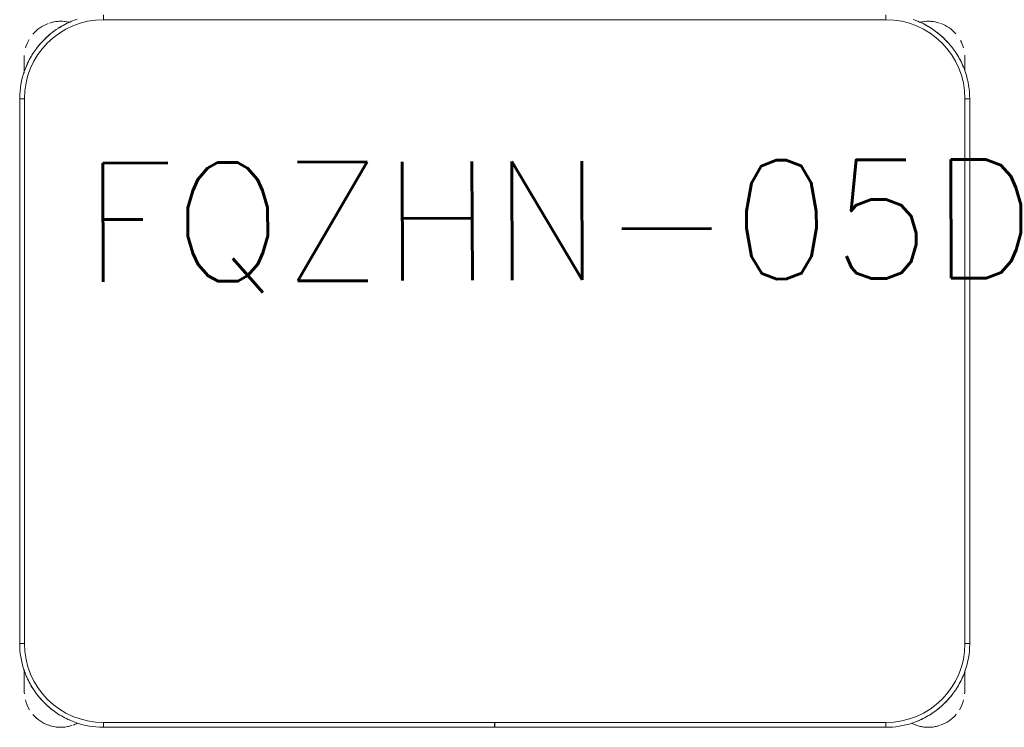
# Model space of a CAD drawing. Header units: metres. Extents: x 3 to 43.5, y -74 to -48.5.
# Tile 88 of 209: x 35.522 to 36.144, y -58.027 to -57.58. Entities that reach past the tile are written whole.
import ezdxf

# ---------------------------------------------------------------- set-up
doc = ezdxf.new("R2010")
doc.units = ezdxf.units.M
doc.layers.add('1PAV - FRIG_dwg', color=7, linetype='Continuous', lineweight=18, true_color=0x767676)
doc.layers.add('TUB_FRIGO', color=30, linetype='Continuous', lineweight=18, true_color=0xff7f00)
doc.layers.add('I-FURN', color=7, linetype='Continuous', lineweight=18)
doc.styles.add('RomanS', font='romans__.ttf', dxfattribs={"height": 0.075})

# ---------------------------------------------------------------- blocks, each defined once
blk = doc.blocks.new('ConjuntoParaAlunoTamanho6 - CJA06_ConjuntoParaAlunoTamanho6-V51-1PAV - FRIGORÍFICA')
at = {"layer": 'I-FURN', "color": 253, "true_color": 0xaaaaaa}
for p, q in [((-0.247, 0.06497), (-0.247, 0.06197)), ((0.247, 0.06497), (0.247, 0.06197)), ((-0.29713, 0.02878), (-0.29713, 0.03787)), ((0.29687, 0.03797), (0.29687, 0.02961)), ((0.29687, 0.03299), (0.29687, 0.03797)), ((-0.29713, 0.03728), (-0.29713, 0.02828)), ((-0.3, 0.01197), (-0.3, -0.33203)), ((-0.3, 0.01197), (-0.297, 0.01197)), ((-0.3, 0.01197), (-0.3, -0.33203)), ((0.3, 0.01197), (0.297, 0.01197)), ((0.3, -0.33203), (0.3, 0.01197)), ((0.3, -0.33203), (0.3, 0.01197)), ((-0.3, -0.33203), (-0.297, -0.33203)), ((0.3, -0.33203), (0.297, -0.33203)), ((-0.29713, -0.34835), (-0.29713, -0.35394)), ((-0.29713, -0.34868), (-0.29713, -0.36203)), ((0.29687, -0.35394), (0.29687, -0.3492)), ((0.29687, -0.36203), (0.29687, -0.34961)), ((-0.29713, -0.35705), (-0.29713, -0.36203)), ((0.29687, -0.36203), (0.29687, -0.35705)), ((-0.247, -0.38503), (-0.247, -0.38203)), ((-0.247, -0.38503), (-0.00005, -0.38503)), ((-0.247, -0.38503), (-0.00005, -0.38503)), ((-0.00005, -0.38203), (-0.00005, -0.38503)), ((0.00005, -0.38503), (0.00005, -0.38203)), ((0.00005, -0.38503), (0.247, -0.38503)), ((0.00005, -0.38503), (0.247, -0.38503)), ((0.247, -0.38503), (0.247, -0.38203))]:
    blk.add_line(p, q, dxfattribs=at)
at = {"layer": 'I-FURN', "color": 253, "true_color": 0xaaaaaa, "flags": 128}
for points in [[(-0.26367, 0.06228), (-0.26567, 0.06157), (-0.26764, 0.06078), (-0.26957, 0.05992), (-0.27147, 0.05898), (-0.27333, 0.05796), (-0.27515, 0.05687), (-0.27693, 0.05571), (-0.27865, 0.05448), (-0.28033, 0.05318), (-0.28195, 0.05181), (-0.28351, 0.05038), (-0.28502, 0.04889), (-0.28647, 0.04734), (-0.28785, 0.04574), (-0.28917, 0.04407), (-0.29042, 0.04236), (-0.2916, 0.0406), (-0.29271, 0.0388), (-0.29374, 0.03695), (-0.29471, 0.03506), (-0.29559, 0.03313), (-0.2964, 0.03117), (-0.29713, 0.02918), (-0.29777, 0.02716), (-0.29834, 0.02512), (-0.29883, 0.02306), (-0.29923, 0.02097), (-0.29955, 0.01888), (-0.29978, 0.01677), (-0.29993, 0.01466), (-0.3, 0.01254), (-0.3, 0.01197)], [(0.3, 0.01197), (0.29996, 0.01409), (0.29983, 0.0162), (0.29962, 0.01831), (0.29932, 0.02041), (0.29894, 0.0225), (0.29848, 0.02456), (0.29794, 0.02661), (0.29731, 0.02864), (0.2966, 0.03064), (0.29582, 0.03261), (0.29495, 0.03454), (0.29401, 0.03644), (0.29299, 0.0383), (0.2919, 0.04012), (0.29074, 0.04189), (0.28951, 0.04362), (0.28821, 0.04529), (0.28685, 0.04691), (0.28542, 0.04848), (0.28393, 0.04999), (0.28238, 0.05143), (0.28077, 0.05282), (0.27911, 0.05413), (0.2774, 0.05538), (0.27564, 0.05656), (0.27383, 0.05767), (0.27198, 0.05871), (0.27009, 0.05967), (0.26816, 0.06056), (0.2662, 0.06136), (0.26421, 0.06209)], [(0.247, 0.06197), (0.1235, 0.06197), (0, 0.06197), (-0.1235, 0.06197), (-0.247, 0.06197)], [(-0.247, 0.06197), (-0.1235, 0.06197), (0, 0.06197), (0.1235, 0.06197), (0.247, 0.06197)], [(-0.29713, 0.03797), (-0.29713, 0.03796), (-0.29713, 0.03792), (-0.29713, 0.03785), (-0.29713, 0.03775), (-0.29713, 0.03763), (-0.29713, 0.03748), (-0.29713, 0.03731), (-0.29713, 0.03711), (-0.29713, 0.03688), (-0.29713, 0.03663), (-0.29713, 0.03635), (-0.29713, 0.03605), (-0.29713, 0.03572), (-0.29713, 0.03537), (-0.29713, 0.035), (-0.29713, 0.03461), (-0.29713, 0.03419), (-0.29713, 0.03375), (-0.29713, 0.03329), (-0.29713, 0.03282), (-0.29713, 0.03232), (-0.29713, 0.0318), (-0.29713, 0.03127), (-0.29713, 0.03072), (-0.29713, 0.03016), (-0.29713, 0.02958), (-0.29713, 0.02898)], [(0.29687, 0.03), (0.29687, 0.03057), (0.29687, 0.03112), (0.29687, 0.03166), (0.29687, 0.03218), (0.29687, 0.03268), (0.29687, 0.03317), (0.29687, 0.03363), (0.29687, 0.03407), (0.29687, 0.0345), (0.29687, 0.0349), (0.29687, 0.03528), (0.29687, 0.03563), (0.29687, 0.03596), (0.29687, 0.03627), (0.29687, 0.03656), (0.29687, 0.03682), (0.29687, 0.03705), (0.29687, 0.03726), (0.29687, 0.03744), (0.29687, 0.0376), (0.29687, 0.03772), (0.29687, 0.03783), (0.29687, 0.0379), (0.29687, 0.03795), (0.29687, 0.03797)], [(-0.297, 0.01197), (-0.297, -0.07403), (-0.297, -0.16003), (-0.297, -0.24603), (-0.297, -0.33203)], [(-0.297, -0.33203), (-0.297, -0.24603), (-0.297, -0.16003), (-0.297, -0.07403), (-0.297, 0.01197)], [(0.297, -0.33203), (0.297, -0.24603), (0.297, -0.16003), (0.297, -0.07403), (0.297, 0.01197)], [(0.297, 0.01197), (0.297, -0.07403), (0.297, -0.16003), (0.297, -0.24603), (0.297, -0.33203)], [(-0.3, -0.33203), (-0.29996, -0.33415), (-0.29983, -0.33627), (-0.29962, -0.33838), (-0.29932, -0.34048), (-0.29894, -0.34256), (-0.29848, -0.34463), (-0.29794, -0.34668), (-0.29731, -0.34871), (-0.2966, -0.3507), (-0.29582, -0.35267), (-0.29495, -0.35461), (-0.29401, -0.35651), (-0.29299, -0.35837), (-0.2919, -0.36019), (-0.29074, -0.36196), (-0.28951, -0.36368), (-0.28821, -0.36536), (-0.28685, -0.36698), (-0.28542, -0.36855), (-0.28393, -0.37005), (-0.28238, -0.3715), (-0.28077, -0.37288), (-0.27911, -0.3742), (-0.2774, -0.37545), (-0.27564, -0.37663), (-0.27383, -0.37774), (-0.27198, -0.37878), (-0.27009, -0.37974), (-0.26816, -0.38062), (-0.2662, -0.38143), (-0.26421, -0.38216), (-0.2622, -0.38281), (-0.26015, -0.38338), (-0.25809, -0.38386), (-0.25601, -0.38426), (-0.25391, -0.38458), (-0.25181, -0.38482), (-0.24969, -0.38497), (-0.24757, -0.38503), (-0.247, -0.38503)], [(0.247, -0.38503), (0.24912, -0.38499), (0.25124, -0.38486), (0.25334, -0.38465), (0.25544, -0.38436), (0.25753, -0.38398), (0.2596, -0.38351), (0.26165, -0.38297), (0.26367, -0.38234), (0.26567, -0.38164), (0.26764, -0.38085), (0.26957, -0.37999), (0.27147, -0.37904), (0.27333, -0.37803), (0.27515, -0.37694), (0.27693, -0.37578), (0.27865, -0.37454), (0.28033, -0.37324), (0.28195, -0.37188), (0.28351, -0.37045), (0.28502, -0.36896), (0.28647, -0.36741), (0.28785, -0.3658), (0.28917, -0.36414), (0.29042, -0.36243), (0.2916, -0.36067), (0.29271, -0.35886), (0.29374, -0.35701), (0.29471, -0.35512), (0.29559, -0.3532), (0.2964, -0.35124), (0.29713, -0.34925), (0.29777, -0.34723), (0.29834, -0.34519), (0.29883, -0.34312), (0.29923, -0.34104), (0.29955, -0.33895), (0.29978, -0.33684), (0.29993, -0.33472), (0.3, -0.33261), (0.3, -0.33203)], [(-0.29713, -0.34907), (-0.29713, -0.34973), (-0.29713, -0.35038), (-0.29713, -0.35102), (-0.29713, -0.35165), (-0.29713, -0.35227), (-0.29713, -0.35288), (-0.29713, -0.35348), (-0.29713, -0.35406), (-0.29713, -0.35463), (-0.29713, -0.35518), (-0.29713, -0.35572), (-0.29713, -0.35624), (-0.29713, -0.35674), (-0.29713, -0.35722), (-0.29713, -0.35769), (-0.29713, -0.35813), (-0.29713, -0.35855), (-0.29713, -0.35895), (-0.29713, -0.35933), (-0.29713, -0.35969), (-0.29713, -0.36002), (-0.29713, -0.36033), (-0.29713, -0.36061), (-0.29713, -0.36087), (-0.29713, -0.36111), (-0.29713, -0.36131), (-0.29713, -0.3615), (-0.29713, -0.36165), (-0.29713, -0.36178), (-0.29713, -0.36188), (-0.29713, -0.36196), (-0.29713, -0.36201), (-0.29713, -0.36203)], [(0.29687, -0.36203), (0.29687, -0.36201), (0.29687, -0.36197), (0.29687, -0.36191), (0.29687, -0.36181), (0.29687, -0.36169), (0.29687, -0.36154), (0.29687, -0.36137), (0.29687, -0.36117), (0.29687, -0.36094), (0.29687, -0.36069), (0.29687, -0.36041), (0.29687, -0.36011), (0.29687, -0.35978), (0.29687, -0.35943), (0.29687, -0.35906), (0.29687, -0.35866), (0.29687, -0.35825), (0.29687, -0.35781), (0.29687, -0.35735), (0.29687, -0.35687), (0.29687, -0.35638), (0.29687, -0.35586), (0.29687, -0.35533), (0.29687, -0.35478), (0.29687, -0.35421), (0.29687, -0.35363), (0.29687, -0.35304), (0.29687, -0.35244), (0.29687, -0.35182), (0.29687, -0.35119), (0.29687, -0.35055), (0.29687, -0.3499)], [(-0.247, -0.38203), (-0.1235, -0.38203), (0, -0.38203), (0.1235, -0.38203), (0.247, -0.38203)], [(-0.00005, -0.38203), (-0.06179, -0.38203), (-0.12353, -0.38203), (-0.18526, -0.38203), (-0.247, -0.38203)], [(0.247, -0.38203), (0.18526, -0.38203), (0.12352, -0.38203), (0.06179, -0.38203), (0.00005, -0.38203)]]:
    blk.add_lwpolyline(points, dxfattribs=at)
at = {"layer": 'I-FURN', "color": 253, "true_color": 0xaaaaaa}
for centre, radius, start, end in [((-0.247, 0.01197), 0.05, 90, 180), ((-0.247, 0.01197), 0.05, 90, 180), ((-0.27413, 0.03797), 0.023, 109.92744, 140.02309), ((-0.27413, 0.03797), 0.023, 76.78758, 108), ((-0.27413, 0.03797), 0.023, 76.40434, 104.46692), ((-0.247, 0.01197), 0.053, 112.5, 122.69993), ((0.247, 0.01197), 0.05, 360, 90), ((0.247, 0.01197), 0.05, 0, 90), ((0.247, 0.01197), 0.053, 57.30007, 67.5), ((0.247, 0.01197), 0.053, 57.30007, 67.5), ((0.27387, 0.03797), 0.023, 75.53308, 103.10319), ((0.27387, 0.03797), 0.023, 72, 102.57928), ((0.27387, 0.03797), 0.023, 41.01944, 70.30683), ((-0.247, 0.01197), 0.053, 127.1607, 143.14964), ((0.247, 0.01197), 0.053, 37.1607, 53.14964), ((0.247, 0.01197), 0.053, 37.1607, 53.14964), ((-0.27413, 0.03797), 0.023, 149.97621, 164.34498), ((0.27387, 0.03797), 0.023, 15.73053, 28.0506), ((-0.27413, 0.03797), 0.023, 176.5669, 180), ((-0.247, 0.01197), 0.053, 147.30007, 157.5), ((0.247, 0.01197), 0.053, 22.5, 32.69993), ((0.247, 0.01197), 0.053, 22.5, 32.69993), ((0.27387, 0.03797), 0.023, 360, 4.00915), ((-0.247, -0.33203), 0.05, 180, 270), ((-0.247, -0.33203), 0.05, 180, 270), ((0.247, -0.33203), 0.05, 270, 360), ((0.247, -0.33203), 0.05, 270, 0), ((-0.247, -0.33203), 0.053, 202.5, 212.60999), ((0.247, -0.33203), 0.053, 327.39001, 337.5), ((0.247, -0.33203), 0.053, 327.39001, 337.5), ((-0.27413, -0.36203), 0.023, 180, 184.41224), ((-0.247, -0.33203), 0.053, 217.1607, 233.14964), ((0.247, -0.33203), 0.053, 307.1607, 323.14964), ((0.247, -0.33203), 0.053, 307.1607, 323.14964), ((0.27387, -0.36203), 0.023, 355.58784, 360), ((-0.27413, -0.36203), 0.023, 194.46313, 211.29748), ((0.27387, -0.36203), 0.023, 328.70279, 345.53679), ((-0.27413, -0.36203), 0.023, 220.15845, 250.98921), ((-0.247, -0.33203), 0.053, 237.30007, 247.5), ((0.247, -0.33203), 0.053, 292.5, 302.69993), ((0.247, -0.33203), 0.053, 292.5, 302.69993), ((0.27387, -0.36203), 0.023, 289.64716, 320.10645), ((-0.27413, -0.36203), 0.023, 241.29896, 288), ((-0.27413, -0.36203), 0.023, 255.53308, 284.42385), ((-0.27413, -0.36203), 0.023, 289.64716, 297.85925), ((0.27387, -0.36203), 0.023, 242.37001, 250.98921), ((0.27387, -0.36203), 0.023, 243.53772, 288), ((0.27387, -0.36203), 0.023, 255.53308, 284.46692)]:
    blk.add_arc(centre, radius, start, end, dxfattribs=at)
blk = doc.blocks.new('4 GRE - ESCOLA DE CINEMA E AUDIOVISUAL CINE REX R07_rvt-1-1PAV - FRIGORÍFICA')
at = {"layer": 'I-FURN', "color": 253, "lineweight": 18, "true_color": 0xaaaaaa}
blk.add_blockref('ConjuntoParaAlunoTamanho6 - CJA06_ConjuntoParaAlunoTamanho6-V51-1PAV - FRIGORÍFICA', (35.82168, -57.64244), dxfattribs=at)
blk = doc.blocks.new('1PAV - FRIG_dwg-1115125-1PAV - FRIGORÍFICA')
at = {"layer": 'TUB_FRIGO', "color": 7, "insert": (14.3133, 5.23015), "char_height": 0.075, "width": 0.8347081, "attachment_point": 2, "rotation": 0.22919, "line_spacing_factor": 0.983083, "style": 'RomanS'}
blk.add_mtext('FQZHN-05D', dxfattribs=at)

msp = doc.modelspace()

# ---------------------------------------------------------------- block references
at = {"lineweight": 5}
msp.add_blockref('4 GRE - ESCOLA DE CINEMA E AUDIOVISUAL CINE REX R07_rvt-1-1PAV - FRIGORÍFICA', (0, 0), dxfattribs=at)
at = {"layer": '1PAV - FRIG_dwg', "color": 7}
msp.add_blockref('1PAV - FRIG_dwg-1115125-1PAV - FRIGORÍFICA', (21.555, -62.9), dxfattribs=at)

doc.saveas('drawing.dxf')
